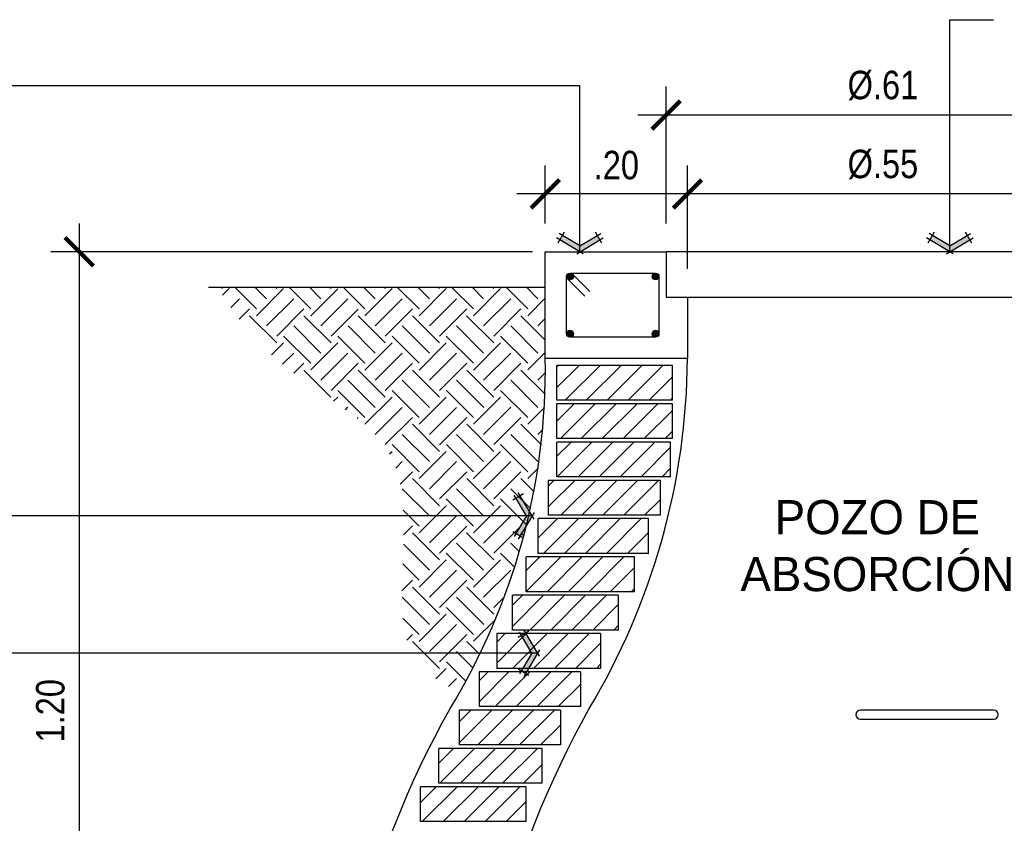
# Model space of a CAD drawing. Header units: metres. Extents: x 2 to 147, y 24 to 94.
# Tile 10 of 40: x 3.16 to 4.54, y 79.08 to 80.21. Entities that reach past the tile are written whole.
import ezdxf

# ---------------------------------------------------------------- set-up
doc = ezdxf.new("R2010")
doc.units = ezdxf.units.M
doc.header["$MEASUREMENT"] = 0
doc.header["$PDMODE"] = 35
doc.layers.get('Defpoints').update_dxf_attribs({"color": 171})
for name, color, linetype in [('A RESIDUAL', 5, 'Continuous'), ('Cotas', 1, 'Continuous'), ('DET HIDRO', 6, 'Continuous'), ('TEXTOS HIDRO', 2, 'Continuous')]:
    doc.layers.add(name, color=color, linetype=linetype)
doc.styles.add('COTAS', font='ARIALN.TTF')
doc.styles.add('TITULOS', font='txt')
doc.dimstyles.new('ESC-20', dxfattribs={"dimtxt": 0.04, "dimasz": 0.04, "dimexe": 0.04, "dimexo": 0.04, "dimgap": 0.02, "dimtad": 1, "dimzin": 4, "dimdsep": 46, "dimtxsty": 'COTAS', "dimblk": 'ARCHTICK', "dimcen": 0.04, "dimdle": 0.04, "dimclrd": 1, "dimclre": 1, "dimclrt": 2, "dimazin": 0, "dimtfac": 0.7499999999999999, "dimtmove": 1, "dimatfit": 3, "dimldrblk": 'FLE', "dimfxl": 0.1, "dimtvp": 1.5, "dimtfill": 1, "dimtolj": 1, "dimtzin": 0, "dimarcsym": 0})
pattern_1 = [(45, (-762573.6710389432, -1757293.307078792), (-0.01475068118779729, 0.0147506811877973), [])]

# ---------------------------------------------------------------- blocks, each defined once
blk = doc.blocks.new('_ARCHTICK')
at = {"color": 0, "linetype": 'ByBlock', "const_width": 0.15}
blk.add_lwpolyline([(-0.5, -0.5), (0.5, 0.5)], dxfattribs=at)
blk = doc.blocks.new('*D80')
at = {"layer": 'Cotas', "color": 1, "lineweight": -2, "transparency": 16777216}
for p, q in [((3.241003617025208, 79.92521125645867), (3.241003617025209, 78.55391329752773)), ((3.878578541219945, 79.88521125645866), (3.201003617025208, 79.88521125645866)), ((3.397966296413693, 78.59391329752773), (3.201003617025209, 78.59391329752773))]:
    blk.add_line(p, q, dxfattribs=at)
at = {"layer": 'Defpoints', "color": 0, "transparency": 16777216}
for p in [(3.918578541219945, 79.88521125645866), (3.241003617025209, 78.59391329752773), (3.437966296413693, 78.59391329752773)]:
    blk.add_point(p, dxfattribs=at)
at = {"layer": 'Cotas', "color": 1, "lineweight": -2, "transparency": 16777216, "xscale": 0.04, "yscale": 0.04, "zscale": 0.04}
for p, rotation in [((3.241003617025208, 79.88521125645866), 90), ((3.241003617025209, 78.59391329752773), 270)]:
    blk.add_blockref('_ARCHTICK', p, dxfattribs=dict(at, rotation=rotation))
at = {"layer": 'Cotas', "color": 2, "transparency": 16777216, "insert": (3.200580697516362, 79.23956227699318), "char_height": 0.04, "attachment_point": 5, "rotation": 90, "style": 'COTAS', "bg_fill": 3, "box_fill_scale": 1.25, "bg_fill_color": 256, "bg_fill_true_color": 13158600, "bg_fill_transparency": 0}
blk.add_mtext('\\A1;1.20', dxfattribs=at)
blk = doc.blocks.new('FLE')
at = {"linetype": 'Continuous'}
h = blk.add_hatch(color=2, dxfattribs=at)
h.paths.add_polyline_path([(-0.5723325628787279, -0.6174137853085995), (-0.4220655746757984, -0.7071067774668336), (3.725290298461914e-09, 3.725290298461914e-09), (-0.2038039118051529, 3.725290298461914e-09)])
h.paths.add_polyline_path([(-0.4220655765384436, 0.7071067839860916), (-0.5723325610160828, 0.6174137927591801), (-0.2038039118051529, 3.725290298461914e-09), (3.725290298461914e-09, 3.725290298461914e-09)])
at = {"color": 1, "linetype": 'Continuous'}
for p, q in [((-0.3089696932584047, 0.7746126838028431), (-0.685428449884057, 0.5499078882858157)), ((-0.203803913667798, 0), (-0.6398384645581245, 0.7305096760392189)), ((0.06750589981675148, -0.1130958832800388), (-0.4895714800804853, 0.820202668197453)), ((0, 0), (-1, 0)), ((-0.203803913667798, 0), (-0.6398384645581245, -0.7305096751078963)), ((0.06750590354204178, 0.113095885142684), (-0.4895714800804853, -0.820202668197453)), ((-0.6854284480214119, -0.549907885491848), (-0.3089696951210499, -0.7746126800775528))]:
    blk.add_line(p, q, dxfattribs=at)
blk = doc.blocks.new('*D118')
at = {"layer": 'Cotas', "color": 1, "lineweight": -2, "transparency": 16777216}
for p, q in [((4.09663976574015, 79.86126350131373), (4.09663976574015, 80.0065121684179)), ((4.646639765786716, 79.86126350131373), (4.646639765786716, 80.0065121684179)), ((4.686639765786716, 79.96651216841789), (4.05663976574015, 79.96651216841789))]:
    blk.add_line(p, q, dxfattribs=at)
at = {"layer": 'Defpoints', "color": 0, "transparency": 16777216}
for p in [(4.09663976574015, 79.96651216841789), (4.09663976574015, 79.82126350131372), (4.646639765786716, 79.82126350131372)]:
    blk.add_point(p, dxfattribs=at)
at = {"layer": 'Cotas', "color": 1, "lineweight": -2, "transparency": 16777216, "xscale": 0.04, "yscale": 0.04, "zscale": 0.04, "rotation": 180}
blk.add_blockref('_ARCHTICK', (4.09663976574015, 79.96651216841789), dxfattribs=at)
at = {"layer": 'Cotas', "color": 1, "lineweight": -2, "transparency": 16777216, "xscale": 0.04, "yscale": 0.04, "zscale": 0.04}
blk.add_blockref('_ARCHTICK', (4.646639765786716, 79.96651216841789), dxfattribs=at)
at = {"layer": 'Cotas', "color": 2, "transparency": 16777216, "insert": (4.371639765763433, 80.00805377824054), "char_height": 0.04, "attachment_point": 5, "style": 'COTAS', "bg_fill": 3, "box_fill_scale": 1.25, "bg_fill_color": 256, "bg_fill_true_color": 13158600, "bg_fill_transparency": 0}
blk.add_mtext('\\A1;Ø.55', dxfattribs=at)
blk = doc.blocks.new('*D119')
at = {"layer": 'Cotas', "color": 1, "lineweight": -2, "transparency": 16777216}
for p, q in [((4.06663976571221, 79.92521125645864), (4.06663976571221, 80.1175391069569)), ((4.676639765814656, 79.92521125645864), (4.676639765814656, 80.1175391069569)), ((4.716639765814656, 80.07753910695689), (4.02663976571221, 80.07753910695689))]:
    blk.add_line(p, q, dxfattribs=at)
at = {"layer": 'Defpoints', "color": 0, "transparency": 16777216}
for p in [(4.06663976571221, 80.07753910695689), (4.06663976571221, 79.88521125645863), (4.676639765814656, 79.88521125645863)]:
    blk.add_point(p, dxfattribs=at)
at = {"layer": 'Cotas', "color": 1, "lineweight": -2, "transparency": 16777216, "xscale": 0.04, "yscale": 0.04, "zscale": 0.04, "rotation": 180}
blk.add_blockref('_ARCHTICK', (4.06663976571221, 80.07753910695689), dxfattribs=at)
at = {"layer": 'Cotas', "color": 1, "lineweight": -2, "transparency": 16777216, "xscale": 0.04, "yscale": 0.04, "zscale": 0.04}
blk.add_blockref('_ARCHTICK', (4.676639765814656, 80.07753910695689), dxfattribs=at)
at = {"layer": 'Cotas', "color": 2, "transparency": 16777216, "insert": (4.371639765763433, 80.11908071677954), "char_height": 0.04, "attachment_point": 5, "style": 'COTAS', "bg_fill": 3, "box_fill_scale": 1.25, "bg_fill_color": 256, "bg_fill_true_color": 13158600, "bg_fill_transparency": 0}
blk.add_mtext('\\A1;Ø.61', dxfattribs=at)
blk = doc.blocks.new('*D95')
at = {"layer": 'Cotas', "color": 1, "lineweight": -2, "transparency": 16777216}
for p, q in [((3.896639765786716, 79.92521125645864), (3.896639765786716, 80.0065121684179)), ((4.09663976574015, 79.86126350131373), (4.09663976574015, 80.0065121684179)), ((4.13663976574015, 79.96651216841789), (3.856639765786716, 79.96651216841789))]:
    blk.add_line(p, q, dxfattribs=at)
at = {"layer": 'Defpoints', "color": 0, "transparency": 16777216}
for p in [(3.896639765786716, 79.96651216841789), (3.896639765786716, 79.88521125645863), (4.09663976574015, 79.82126350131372)]:
    blk.add_point(p, dxfattribs=at)
at = {"layer": 'Cotas', "color": 1, "lineweight": -2, "transparency": 16777216, "xscale": 0.04, "yscale": 0.04, "zscale": 0.04, "rotation": 180}
blk.add_blockref('_ARCHTICK', (3.896639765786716, 79.96651216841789), dxfattribs=at)
at = {"layer": 'Cotas', "color": 1, "lineweight": -2, "transparency": 16777216, "xscale": 0.04, "yscale": 0.04, "zscale": 0.04}
blk.add_blockref('_ARCHTICK', (4.09663976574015, 79.96651216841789), dxfattribs=at)
at = {"layer": 'Cotas', "color": 2, "transparency": 16777216, "insert": (3.996639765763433, 80.00693508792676), "char_height": 0.04, "attachment_point": 5, "style": 'COTAS', "bg_fill": 3, "box_fill_scale": 1.25, "bg_fill_color": 256, "bg_fill_true_color": 13158600, "bg_fill_transparency": 0}
blk.add_mtext('\\A1;.20', dxfattribs=at)

msp = doc.modelspace()

# ---------------------------------------------------------------- hatches: boundary and pattern name
at = {"layer": 'DET HIDRO'}
h = msp.add_hatch(dxfattribs=at)
h.set_pattern_fill('EARTH', color=8, scale=0.0085, angle=45, style=0)
h.set_pattern_definition([(45, (-580313.9942720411, -1337286.843948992), (0, 0.07633217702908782), [0.053975, -0.053975]), (45, (-580314.0085843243, -1337286.829636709), (0, 0.07633217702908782), [0.053975, -0.053975]), (45, (-580314.0228966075, -1337286.815324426), (0, 0.07633217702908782), [0.053975, -0.053975]), (135, (-580314.0228966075, -1337286.805782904), (-0.07633217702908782, 0), [0.053975, -0.053975]), (135, (-580314.0085843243, -1337286.791470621), (-0.07633217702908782, 0), [0.053975, -0.053975]), (135, (-580313.9942720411, -1337286.777158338), (-0.07633217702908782, 0), [0.053975, -0.053975])])
edge = h.paths.add_edge_path()
edge.add_spline(control_points=[(3.775634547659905, 79.26684876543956), (3.746764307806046, 79.27861052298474), (3.698106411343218, 79.31324072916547), (3.690931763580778, 79.4496446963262), (3.712253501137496, 79.59439583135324), (3.584318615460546, 79.68596861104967), (3.491693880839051, 79.74673650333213), (3.45120036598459, 79.81247422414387), (3.434798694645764, 79.83521125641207)], knot_values=[7.4317915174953, 7.4317915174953, 7.4317915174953, 7.4317915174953, 7.5205031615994, 7.611882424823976, 7.816889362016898, 7.906094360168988, 8.05976043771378, 8.14387043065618, 8.14387043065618, 8.14387043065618, 8.14387043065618], degree=3, periodic=0)
edge.add_line((3.434798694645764, 79.83521125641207), (3.896639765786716, 79.83521125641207))
edge.add_line((3.896639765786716, 79.83521125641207), (3.896639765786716, 79.73521125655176))
edge.add_arc((3.01304438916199, 79.7136826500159), 0.8838576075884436, 329.6321553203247, 361.3957228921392, ccw=False)
at = {"layer": 'DET HIDRO', "linetype": 'Continuous'}
h = msp.add_hatch(dxfattribs=at)
h.set_pattern_fill('ANSI31', color=8, scale=0.00657027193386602, angle=360, style=0)
h.set_pattern_definition([(45, (-762573.6496027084, -1757293.307078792), (-0.01475068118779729, 0.0147506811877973), [])])
h.paths.add_polyline_path([(3.913028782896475, 79.72534186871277), (4.075408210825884, 79.72534186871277), (4.075408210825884, 79.67636227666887), (3.913028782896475, 79.67636227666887)])
h = msp.add_hatch(dxfattribs=at)
h.set_pattern_fill('ANSI31', color=8, scale=0.00657027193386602, angle=360, style=0)
h.set_pattern_definition([(45, (-762573.6614953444, -1757293.307078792), (-0.01475068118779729, 0.0147506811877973), [])])
h.paths.add_polyline_path([(3.913028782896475, 79.67146431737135), (4.075408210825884, 79.67146431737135), (4.075408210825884, 79.62248472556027), (3.913028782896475, 79.62248472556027)])
h = msp.add_hatch(dxfattribs=at)
h.set_pattern_fill('ANSI31', color=8, scale=0.00657027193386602, angle=360, style=0)
h.set_pattern_definition(pattern_1)
h.paths.add_polyline_path([(3.913028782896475, 79.56860717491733), (3.913028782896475, 79.61758676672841), (4.073041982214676, 79.61758676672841), (4.073041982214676, 79.56860717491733)])
h = msp.add_hatch(dxfattribs=at)
h.set_pattern_fill('ANSI31', color=8, scale=0.00657027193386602, angle=360, style=0)
h.set_pattern_definition(pattern_1)
h.paths.add_polyline_path([(3.901136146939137, 79.56370921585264), (4.058669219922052, 79.56370921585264), (4.058669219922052, 79.51472962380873), (3.901136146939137, 79.51472962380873)])
h = msp.add_hatch(dxfattribs=at)
h.set_pattern_fill('ANSI31', color=8, scale=0.00657027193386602, angle=360, style=0)
h.set_pattern_definition(pattern_1)
h.paths.add_polyline_path([(3.886827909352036, 79.50983166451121), (4.041746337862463, 79.50983166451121), (4.041746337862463, 79.46085207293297), (3.886827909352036, 79.46085207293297)])
h = msp.add_hatch(dxfattribs=at)
h.set_pattern_fill('ANSI31', color=8, scale=0.00657027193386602, angle=360, style=0)
h.set_pattern_definition(pattern_1)
h.paths.add_polyline_path([(3.870020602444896, 79.40697452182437), (3.870020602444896, 79.45595411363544), (4.022165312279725, 79.45595411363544), (4.022165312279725, 79.40697452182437)])
h = msp.add_hatch(dxfattribs=at)
h.set_pattern_fill('ANSI31', color=8, scale=0.00657027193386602, angle=360, style=0)
h.set_pattern_definition(pattern_1)
h.paths.add_polyline_path([(3.850611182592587, 79.40207656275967), (3.999793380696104, 79.40207656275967), (3.999793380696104, 79.35309697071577), (3.850611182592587, 79.35309697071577)])
h = msp.add_hatch(dxfattribs=at)
h.set_pattern_fill('ANSI31', color=8, scale=0.00657027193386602, angle=360, style=0)
h.set_pattern_definition(pattern_1)
h.paths.add_polyline_path([(3.828473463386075, 79.34819901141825), (3.974467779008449, 79.34819901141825), (3.974467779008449, 79.29921941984), (3.828473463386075, 79.29921941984)])
h = msp.add_hatch(dxfattribs=at)
h.set_pattern_fill('ANSI31', color=8, scale=0.00657027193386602, angle=360, style=0)
h.set_pattern_definition(pattern_1)
h.paths.add_polyline_path([(3.803453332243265, 79.24534186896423), (3.803453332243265, 79.29432146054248), (3.945996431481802, 79.29432146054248), (3.945996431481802, 79.24534186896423)])
h = msp.add_hatch(dxfattribs=at)
h.set_pattern_fill('ANSI31', color=8, scale=0.00657027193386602, angle=360, style=0)
h.set_pattern_definition(pattern_1)
h.paths.add_polyline_path([(3.775362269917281, 79.24044390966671), (3.917905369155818, 79.24044390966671), (3.917905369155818, 79.1914643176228), (3.775362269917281, 79.1914643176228)])
h = msp.add_hatch(dxfattribs=at)
h.set_pattern_fill('ANSI31', color=8, scale=0.00657027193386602, angle=360, style=0)
h.set_pattern_definition(pattern_1)
h.paths.add_polyline_path([(3.746717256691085, 79.18656635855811), (3.89230645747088, 79.18656635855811), (3.89230645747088, 79.13758676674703), (3.746717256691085, 79.13758676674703)])
h = msp.add_hatch(dxfattribs=at)
h.set_pattern_fill('ANSI31', color=8, scale=0.00657027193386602, angle=360, style=0)
h.set_pattern_definition(pattern_1)
h.paths.add_polyline_path([(3.721028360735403, 79.13268880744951), (3.86964599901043, 79.13268880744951), (3.86964599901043, 79.08370921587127), (3.721028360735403, 79.08370921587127)])

# ---------------------------------------------------------------- linework, layer by layer
at = {"layer": 'DET HIDRO', "color": 1, "linetype": 'ByBlock'}
for p, q in [((4.075408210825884, 79.72534186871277), (3.913028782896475, 79.72534186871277)), ((3.913028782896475, 79.67636227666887), (3.913028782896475, 79.72534186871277)), ((4.075408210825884, 79.67636227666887), (4.075408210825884, 79.72534186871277)), ((4.075408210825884, 79.67636227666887), (3.913028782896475, 79.67636227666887)), ((4.075408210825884, 79.67146431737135), (3.913028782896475, 79.67146431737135)), ((3.913028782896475, 79.62248472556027), (3.913028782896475, 79.67146431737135)), ((4.075408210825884, 79.62248472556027), (4.075408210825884, 79.67146431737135)), ((4.075408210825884, 79.62248472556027), (3.913028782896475, 79.62248472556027)), ((4.073041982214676, 79.61758676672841), (3.913028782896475, 79.61758676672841)), ((3.913028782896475, 79.56860717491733), (3.913028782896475, 79.61758676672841)), ((4.073041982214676, 79.56860717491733), (4.073041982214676, 79.61758676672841)), ((4.058669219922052, 79.56370921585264), (3.901136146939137, 79.56370921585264)), ((3.901136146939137, 79.51472962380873), (3.901136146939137, 79.56370921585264)), ((4.073041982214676, 79.56860717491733), (3.913028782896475, 79.56860717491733)), ((4.058669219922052, 79.51472962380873), (4.058669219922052, 79.56370921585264)), ((4.041746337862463, 79.50983166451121), (3.886827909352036, 79.50983166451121)), ((3.886827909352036, 79.46085207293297), (3.886827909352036, 79.50983166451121)), ((4.058669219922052, 79.51472962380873), (3.901136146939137, 79.51472962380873)), ((4.041746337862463, 79.46085207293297), (4.041746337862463, 79.50983166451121)), ((4.022165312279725, 79.45595411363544), (3.870020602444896, 79.45595411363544)), ((3.870020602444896, 79.40697452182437), (3.870020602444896, 79.45595411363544)), ((4.041746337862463, 79.46085207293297), (3.886827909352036, 79.46085207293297)), ((4.022165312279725, 79.40697452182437), (4.022165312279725, 79.45595411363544)), ((4.022165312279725, 79.40697452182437), (3.870020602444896, 79.40697452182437)), ((3.999793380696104, 79.40207656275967), (3.850611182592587, 79.40207656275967)), ((3.850611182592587, 79.35309697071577), (3.850611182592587, 79.40207656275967)), ((3.999793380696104, 79.35309697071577), (3.999793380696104, 79.40207656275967)), ((3.999793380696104, 79.35309697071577), (3.850611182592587, 79.35309697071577)), ((3.828473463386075, 79.34819901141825), (3.828473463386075, 79.29921941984)), ((3.974467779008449, 79.34819901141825), (3.828473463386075, 79.34819901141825)), ((3.974467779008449, 79.34819901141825), (3.974467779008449, 79.29921941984)), ((3.974467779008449, 79.29921941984), (3.828473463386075, 79.29921941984)), ((3.945996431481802, 79.29432146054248), (3.803453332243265, 79.29432146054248)), ((3.803453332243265, 79.29432146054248), (3.803453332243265, 79.24534186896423)), ((3.945996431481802, 79.29432146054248), (3.945996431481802, 79.24534186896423)), ((3.775362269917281, 79.24044390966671), (3.775362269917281, 79.1914643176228)), ((3.917905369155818, 79.24044390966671), (3.775362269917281, 79.24044390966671)), ((3.945996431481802, 79.24534186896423), (3.803453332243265, 79.24534186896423)), ((3.917905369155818, 79.24044390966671), (3.917905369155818, 79.1914643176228)), ((3.746717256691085, 79.13758676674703), (3.746717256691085, 79.18656635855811)), ((3.89230645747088, 79.18656635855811), (3.746717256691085, 79.18656635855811)), ((3.917905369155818, 79.1914643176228), (3.775362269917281, 79.1914643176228)), ((3.89230645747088, 79.13758676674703), (3.89230645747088, 79.18656635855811)), ((3.86964599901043, 79.13268880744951), (3.721028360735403, 79.13268880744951)), ((3.721028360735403, 79.08370921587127), (3.721028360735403, 79.13268880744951)), ((3.89230645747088, 79.13758676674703), (3.746717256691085, 79.13758676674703)), ((3.86964599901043, 79.08370921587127), (3.86964599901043, 79.13268880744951)), ((3.86964599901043, 79.08370921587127), (3.721028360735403, 79.08370921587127))]:
    msp.add_line(p, q, dxfattribs=at)
at = {"layer": 'DET HIDRO', "color": 4, "linetype": 'ByBlock'}
msp.add_lwpolyline([(4.676639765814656, 79.88521125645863), (4.06663976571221, 79.88521125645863), (4.06663976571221, 79.82126350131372), (4.676639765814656, 79.82126350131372)], close=True, dxfattribs=at)
at = {"layer": 'DET HIDRO', "color": 3, "const_width": 0.004762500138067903, "flags": 128}
for points in [[(3.929020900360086, 79.85044887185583, 1), (3.933783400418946, 79.85044887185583, 1)], [(3.929020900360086, 79.76997364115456, -1), (3.933783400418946, 79.76997364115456, -1)], [(4.054258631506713, 79.76997363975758, 1), (4.049496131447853, 79.76997363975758, 1)]]:
    msp.add_lwpolyline(points, format="xyb", close=True, dxfattribs=at)
at = {"layer": 'DET HIDRO', "color": 3}
for points in [[(3.934769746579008, 79.85381646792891), (3.95921673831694, 79.82936947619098)], [(3.92803455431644, 79.84708127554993), (3.952481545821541, 79.822634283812)]]:
    msp.add_lwpolyline(points, dxfattribs=at)
at = {"layer": 'DET HIDRO', "color": 4}
msp.add_lwpolyline([(3.422974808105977, 79.83521125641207), (3.896639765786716, 79.83521125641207)], dxfattribs=at)
at = {"layer": 'DET HIDRO', "color": 4, "linetype": 'ByBlock'}
for points in [[(3.587966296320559, 78.55962758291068, -0.1294910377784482), (3.762249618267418, 79.24204055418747, 0.1423729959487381), (3.896639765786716, 79.73521125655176)], [(3.783846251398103, 78.57115686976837, -0.1273718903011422), (3.958167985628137, 79.24204055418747, 0.1345818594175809), (4.09663976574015, 79.73521125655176)]]:
    msp.add_lwpolyline(points, format="xyb", dxfattribs=at)
at = {"layer": 'DET HIDRO', "color": 2, "linetype": 'ByBlock', "flags": 128}
msp.add_lwpolyline([(4.533672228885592, 79.23409390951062), (4.533672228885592, 79.23409390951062, 0.414213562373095), (4.527322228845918, 79.24044390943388), (4.340022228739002, 79.24044512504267, 0.414213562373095), (4.333672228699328, 79.23409512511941), (4.333672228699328, 79.23409512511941, 0.414213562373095), (4.340022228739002, 79.22774512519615), (4.527322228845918, 79.22774390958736, 0.414213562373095)], format="xyb", close=True, dxfattribs=at)
at = {"layer": 'DET HIDRO', "color": 3}
for centre in [(3.931402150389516, 79.85044887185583), (3.931402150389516, 79.76997364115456), (4.051877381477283, 79.76997363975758)]:
    msp.add_circle(centre, 0.004762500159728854, dxfattribs=at)

# ---------------------------------------------------------------- texts
at = {"layer": 'A RESIDUAL', "color": 2, "insert": (4.363834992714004, 79.47153115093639), "char_height": 0.04799999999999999, "width": 0.4462644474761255, "attachment_point": 5, "rotation": 8.141129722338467e-05, "style": 'TITULOS', "bg_fill": 3, "box_fill_scale": 1.2, "bg_fill_color": 256, "bg_fill_transparency": 0}
msp.add_mtext('POZO DE ABSORCIÓN', dxfattribs=at)

# ---------------------------------------------------------------- next in the draw order: dimensions: what is measured, and where the dimension line sits
at = {"layer": 'Cotas'}
for base, p1, p2, angle, text, picture, middle in [((4.09663976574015, 79.96651216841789), (4.646639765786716, 79.82126350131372), (4.09663976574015, 79.82126350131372), 180, 'Ø<>', '*D118', (4.371639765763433, 80.00805377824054)), ((3.241003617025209, 78.59391329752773), (3.918578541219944, 79.88521125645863), (3.437966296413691, 78.5939132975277), 90, '1.20', '*D80', (3.200580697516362, 79.23956227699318))]:
    dim = msp.add_linear_dim(base=base, p1=p1, p2=p2, angle=angle, text=text, dimstyle='ESC-20', dxfattribs=at)
    dim.commit()
    dim.dimension.update_dxf_attribs({"geometry": picture, "text_midpoint": middle})

# ---------------------------------------------------------------- next in the draw order: linework, layer by layer
at = {"layer": 'DET HIDRO', "color": 3}
msp.add_lwpolyline([(4.051877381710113, 79.76521125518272), (3.931402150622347, 79.7652112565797, -0.414213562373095), (3.926639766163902, 79.76997364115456), (3.926639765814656, 79.85044887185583, -0.414213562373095), (3.931402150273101, 79.85521125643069), (4.051877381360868, 79.85521125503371, -0.414213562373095), (4.056639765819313, 79.85044887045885), (4.056639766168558, 79.76997363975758, -0.414213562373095)], format="xyb", close=True, dxfattribs=at)
at = {"layer": 'DET HIDRO', "color": 3, "const_width": 0.004762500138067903, "flags": 128}
msp.add_lwpolyline([(4.054258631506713, 79.85044887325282, -1), (4.049496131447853, 79.85044887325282, -1)], format="xyb", close=True, dxfattribs=at)
at = {"layer": 'DET HIDRO', "color": 3}
msp.add_circle((4.051877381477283, 79.85044887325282), 0.004762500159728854, dxfattribs=at)

# ---------------------------------------------------------------- next in the draw order: dimensions: what is measured, and where the dimension line sits
at = {"layer": 'Cotas'}
dim = msp.add_linear_dim(base=(4.06663976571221, 80.07753910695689), p1=(4.676639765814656, 79.88521125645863), p2=(4.06663976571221, 79.88521125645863), angle=180, text='Ø<>', dimstyle='ESC-20', dxfattribs=at)
dim.commit()
dim.dimension.update_dxf_attribs({"geometry": '*D119', "text_midpoint": (4.371639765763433, 80.11908071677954)})

# ---------------------------------------------------------------- next in the draw order: leaders
at = {"layer": 'TEXTOS HIDRO', "linetype": 'Continuous', "annotation_type": 0, "has_hookline": 1, "hookline_direction": 1}
for points, text_width in [([(3.945421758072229, 79.88521125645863), (3.945421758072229, 80.11859315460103), (3.133473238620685, 80.11859315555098)], 0.6057025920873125), ([(3.878337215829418, 79.51379872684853), (3.218771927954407, 79.51379872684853), (3.133473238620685, 79.51379872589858)], 0.6283765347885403), ([(3.885992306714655, 79.32073562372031), (3.218771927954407, 79.32073562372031), (3.133473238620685, 79.32073562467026)], 0.6541336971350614)]:
    msp.add_leader(points, dimstyle='ESC-20', override={"dimgap": 0.02, "dimtad": 0}, dxfattribs=dict(at, text_width=text_width))

# ---------------------------------------------------------------- next in the draw order: linework, layer by layer
at = {"layer": 'DET HIDRO', "color": 4, "linetype": 'ByBlock'}
msp.add_lwpolyline([(4.09663976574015, 79.73521125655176), (3.896639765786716, 79.73521125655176), (3.896639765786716, 79.88521125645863), (4.06663976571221, 79.88521125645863), (4.06663976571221, 79.82126350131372), (4.09663976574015, 79.82126350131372)], close=True, dxfattribs=at)

# ---------------------------------------------------------------- next in the draw order: leaders
at = {"layer": 'TEXTOS HIDRO', "linetype": 'Continuous', "annotation_type": 0, "has_hookline": 1, "hookline_direction": 0, "text_width": 0.5879945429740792}
msp.add_leader([(4.465824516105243, 79.88521125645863), (4.465824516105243, 80.21169932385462), (4.527101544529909, 80.21169932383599)], dimstyle='ESC-20', override={"dimgap": 0.02, "dimtad": 0}, dxfattribs=at)

# ---------------------------------------------------------------- next in the draw order: dimensions: what is measured, and where the dimension line sits
at = {"layer": 'Cotas'}
dim = msp.add_linear_dim(base=(3.896639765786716, 79.96651216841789), p1=(4.09663976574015, 79.82126350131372), p2=(3.896639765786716, 79.88521125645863), angle=180, dimstyle='ESC-20', dxfattribs=at)
dim.commit()
dim.dimension.update_dxf_attribs({"geometry": '*D95', "text_midpoint": (3.996639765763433, 80.00693508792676)})

doc.saveas('drawing.dxf')
